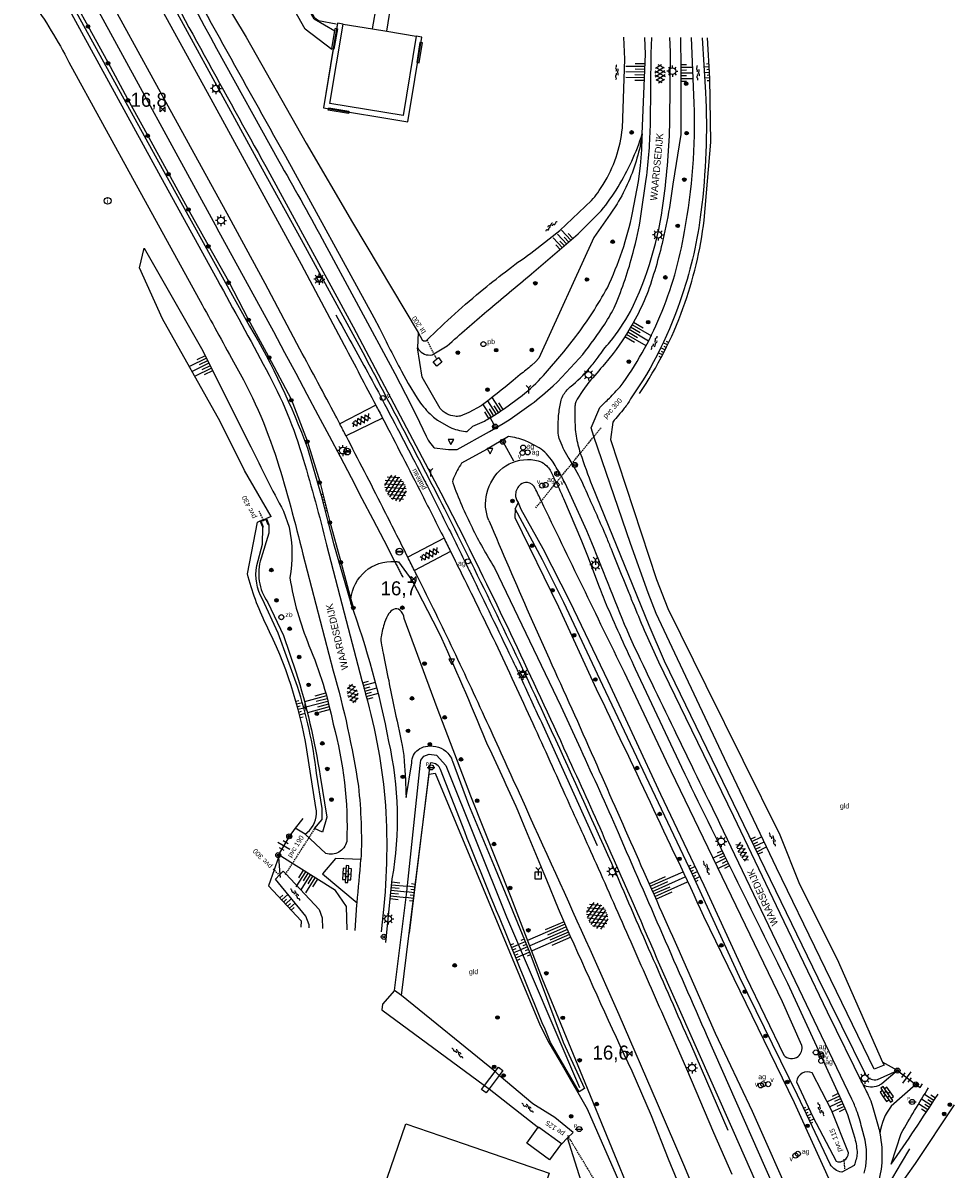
# Model space of a CAD drawing. Header units: metres. Extents: x 121538 to 126242, y 445257 to 454505.
# Tile 22 of 83: x 123824 to 123990, y 450200 to 450404. Entities that reach past the tile are written whole.
import ezdxf
from ezdxf.enums import TextEntityAlignment as Align

# ---------------------------------------------------------------- set-up
doc = ezdxf.new("R2010")
doc.units = ezdxf.units.M
for name, pattern in [('GREPPEL', [100, 100, 0]), ('SCHRIKH', [100, 100, 0]), ('STIPPELFIJN', [0.375, 0.25, -0.125])]:
    doc.linetypes.add(name, pattern=pattern)
for name, color, linetype in [('B01_F', 8, 'Continuous'), ('B01_T', 8, 'Continuous'), ('BOUWT04', 8, 'Continuous'), ('SYMBD01', 8, 'Continuous'), ('SYMBD02', 8, 'Continuous'), ('SYMBD04', 8, 'Continuous'), ('SYMBD05', 8, 'Continuous'), ('TEK-D05', 8, 'Continuous'), ('TEK-D06', 8, 'Continuous'), ('TEK-D20', 7, 'Continuous'), ('TER-D03S', 8, 'Continuous'), ('TER-T02', 8, 'RASTER'), ('TER-T03', 8, 'Continuous'), ('TER-T04', 8, 'HAAG'), ('TER-T06', 8, 'RAHA'), ('TER-T07', 8, 'GREPPEL'), ('TER-T09', 8, 'Continuous'), ('TER-T34', 8, 'HAAG'), ('TOPOT04', 8, 'Continuous'), ('TOPOT06', 8, 'WALB'), ('TOPOT09', 8, 'Continuous'), ('TOPOT11', 8, 'STIPPELFIJN'), ('TOPOT12', 8, 'STIPPELFIJN'), ('TOPOT18', 8, 'STIPPELFIJN'), ('TOPOT21', 8, 'Continuous'), ('TOPOT22', 8, 'Continuous'), ('TOPOT24', 8, 'Continuous'), ('TOPOT26', 8, 'Continuous'), ('TOPOT28', 8, 'Continuous'), ('TOPOT30', 8, 'Continuous'), ('TOPOT31', 8, 'Continuous'), ('TOPOT50', 8, 'Continuous'), ('TOPOT54', 8, 'SCHRIKH'), ('WAT-T00', 8, 'Continuous'), ('WEG-T01', 8, 'Continuous')]:
    doc.layers.add(name, color=color, linetype=linetype)
doc.styles.add('ISO', font='provutr.shx')
doc.styles.add('rtw_iso', font='iso-rtw.shx')
doc.linetypes.add('HAAG', pattern='A,0.25,-0.25,[151,BLOK.SHX,S=0.25,R=0,X=0,Y=0],-0.25,0.25', length=1)
doc.linetypes.add('RAHA', pattern='A,0.25,-0.25,[150,BLOK.SHX,S=0.25,R=0,X=0,Y=0],-0.25,0.5,-0.25,[151,BLOK.SHX,S=0.25,R=0,X=0,Y=0],-0.25,0.25', length=2)
doc.linetypes.add('RASTER', pattern='A,0.25,-0.25,[150,BLOK.SHX,S=0.25,R=0,X=0,Y=0],-0.25,0.25', length=1)
doc.linetypes.add('WALB', pattern='A,0.5,[155,BLOK.SHX,S=0.25,R=0,X=0,Y=0],0.5', length=1)

# ---------------------------------------------------------------- blocks, each defined once
blk = doc.blocks.new('talud')
for p, q in [((0, 0.75), (0.5, 0.75)), ((0, 0.5), (1, 0.5)), ((0, 0.25), (0.5, 0.25)), ((0, 0), (1, 0)), ((0, -0.25), (0.5, -0.25)), ((0, -0.5), (1, -0.5)), ((0, -0.75), (0.5, -0.75))]:
    blk.add_line(p, q)
blk = doc.blocks.new('water-m')
at = {"linetype": 'Continuous'}
for centre, start, end in [((-0.01, 0.75), 129.7446, 230.2554), ((-0.32, 1.12), 309.7446, 50.2554), ((-0.32, 0.37), 309.7446, 50.2554), ((0.32, 0.01), 129.7446, 230.2554), ((0, 0.38), 309.7446, 50.2554), ((-0.01, -0.74), 129.7446, 230.2554), ((-0.32, -0.37), 309.7446, 50.2554), ((-0.32, -1.12), 309.7446, 50.2554), ((0, -0.37), 309.7446, 50.2554)]:
    blk.add_arc(centre, 0.244, start, end, dxfattribs=at)
blk = doc.blocks.new('DRHEK')
at = {"linetype": 'Continuous'}
for p, q in [((1.25, 0), (-1.25, 0)), ((-0.5, 0.7), (0.5, 0.7)), ((-0.5, -0.7), (0.5, -0.7))]:
    blk.add_line(p, q, dxfattribs=at)
blk = doc.blocks.new('asfalt-l')
for p, q in [((-0.93, 0.18), (0.7, 1.13)), ((-0.89, -0.52), (0.89, 0.52)), ((-0.89, 0.52), (0.89, -0.52)), ((-0.76, 1.01), (0.3, 1.62)), ((-0.7, 1.13), (0.93, 0.18)), ((-0.3, 1.62), (0.76, 1.01)), ((-0.93, -0.18), (0.7, -1.13)), ((-0.76, -1.01), (0.3, -1.62)), ((-0.7, -1.13), (0.93, -0.18)), ((-0.3, -1.62), (0.76, -1.01))]:
    blk.add_line(p, q)
blk = doc.blocks.new('asfalt-xl')
at = {"linetype": 'Continuous'}
for p, q in [((0.41, 2.41), (-1.51, 1.29)), ((0.41, 2.41), (-1.51, 1.29)), ((1.52, 1.29), (-0.43, 2.4)), ((1.52, 1.29), (-0.43, 2.4)), ((1.4, 1.54), (-1.75, -0.3)), ((1.4, 1.54), (-1.75, -0.3)), ((1.41, -1.53), (-1.75, 0.28)), ((1.41, -1.53), (-1.75, 0.28)), ((1.01, 2.03), (-1.74, 0.43)), ((1.01, 2.03), (-1.74, 0.43)), ((1.65, -0.94), (-1.64, 0.94)), ((1.65, -0.94), (-1.64, 0.94)), ((1.64, 0.96), (-1.63, -0.95)), ((1.64, 0.96), (-1.63, -0.95)), ((1.77, -0.29), (-1.4, 1.52)), ((1.77, -0.29), (-1.4, 1.52)), ((1.76, 0.3), (-1.39, -1.53)), ((1.76, 0.3), (-1.39, -1.53)), ((1.75, 0.44), (-1.02, 2.02)), ((1.75, 0.44), (-1.02, 2.02)), ((1.02, -2.03), (-1.74, -0.45)), ((1.02, -2.03), (-1.74, -0.45)), ((0.41, -2.41), (-1.49, -1.33)), ((0.41, -2.41), (-1.49, -1.33)), ((1.75, -0.43), (-1, -2.03)), ((1.75, -0.43), (-1, -2.03)), ((1.53, -1.28), (-0.41, -2.41)), ((1.53, -1.28), (-0.41, -2.41))]:
    blk.add_line(p, q, dxfattribs=at)
blk = doc.blocks.new('asfalt-m')
for p, q in [((-0.63, 0.38), (0.64, 1.04)), ((-0.63, 0.4), (0.66, -0.42)), ((-0.57, -0.3), (0.73, 0.38)), ((-0.53, 1.07), (0.74, 0.27)), ((-0.52, 1.14), (0.54, 1.69)), ((-0.43, 1.75), (0.63, 1.08)), ((-0.56, -0.38), (0.58, -1.1)), ((-0.49, -0.96), (0.67, -0.36)), ((-0.46, -1.19), (0.39, -1.73)), ((-0.34, -1.59), (0.57, -1.11))]:
    blk.add_line(p, q)
blk = doc.blocks.new('Prov-grensst')
blk.add_line((-0.67, 0), (0.67, 0))
blk.add_circle((0, 0), 0.45)
at = {"style": 'ISO'}
blk.add_text('P', height=0.6, dxfattribs=at).set_placement((-0.61, 0.58), align=Align.MIDDLE)
blk = doc.blocks.new('paal')
for radius in [0.45, 0.2]:
    blk.add_circle((0, 0), radius)
blk = doc.blocks.new('lichtmast')
for p, q in [((-0.6, 0), (-1, 0)), ((-0.71, 0.71), (-0.42, 0.42)), ((0, 0.6), (0, 1)), ((0.42, 0.42), (0.71, 0.71)), ((0.6, 0), (1, 0)), ((-0.42, -0.42), (-0.71, -0.71)), ((0, -0.6), (0, -1)), ((0.42, -0.42), (0.71, -0.71))]:
    blk.add_line(p, q)
blk.add_circle((0, 0), 0.6)
blk = doc.blocks.new('peilbuis')
blk.add_circle((0, 0), 0.45)
at = {"style": 'ISO'}
blk.add_attdef('PEILBUIS', (0.7, 0), '', height=0.9, dxfattribs=at)
blk = doc.blocks.new('kilometerpaal')
for p, q in [((-0.44, 0.44), (0.44, -0.44)), ((-0.44, -0.44), (-0.44, 0.44)), ((0.44, 0.44), (-0.44, -0.44)), ((0.44, -0.44), (0.44, 0.44))]:
    blk.add_line(p, q)
at = {"style": 'rtw_iso'}
blk.add_attdef('KILOMETERPAAL', (0.59, 0.87), '', height=2.5, dxfattribs=at)
blk = doc.blocks.new('BOOM')
for radius in [0.315, 0.225, 0.135]:
    blk.add_circle((0, 0), radius)
blk = doc.blocks.new('afsl-gas')
blk.add_circle((0, 0), 0.45)
at = {"style": 'ISO'}
blk.add_attdef('AFSL-GAS', (0.7, 0), '', height=0.9, dxfattribs=at)
blk = doc.blocks.new('verkeersbord')
for p, q in [((0.5, 0.32), (-0.5, 0.32)), ((-0.5, 0.32), (0, -0.6)), ((0, -0.6), (0.5, 0.32))]:
    blk.add_line(p, q)
blk = doc.blocks.new('verklikker')
blk.add_circle((0, 0), 0.45)
at = {"style": 'ISO'}
blk.add_attdef('VERKLIKKER', (0.7, 0), '', height=0.9, dxfattribs=at)
blk = doc.blocks.new('zinkerbord')
blk.add_circle((0, 0), 0.45)
at = {"style": 'ISO'}
blk.add_attdef('ZINKERBORD', (0.7, 0), '', height=0.9, dxfattribs=at)
blk = doc.blocks.new('wegwijzer')
for q in [(-0.42, 1.42), (0.42, 1.42), (0, 0)]:
    blk.add_line((0, 1), q)
blk = doc.blocks.new('inspectieput')
blk.add_circle((0, 0), 0.6)
at = {"style": 'ISO'}
blk.add_text('i', height=0.8, dxfattribs=at).set_placement((0, 0), align=Align.MIDDLE)
blk = doc.blocks.new('balise')
blk.add_hatch(color=256).paths.add_polyline_path([(0.6, 0, 0.086579), (0.56, 0.2), (-0.56, 0.2, 0.086579), (-0.6, 0, 0.085386), (-0.57, -0.2), (0.57, -0.2, 0.085386)])
blk.add_circle((0, 0), 0.6)
blk = doc.blocks.new('wegwijzer-mp')
for q in [(-0.42, 1.42), (0.42, 1.42), (0, 0)]:
    blk.add_line((0, 1), q)
blk.add_lwpolyline([(-0.6, -0.6), (0.6, -0.6), (0.6, 0.6), (-0.6, 0.6)], close=True)
blk = doc.blocks.new('klinkers-l')
at = {"linetype": 'Continuous'}
for p, q in [((-0.25, 1), (-0.75, 1)), ((-0.75, 1), (-0.75, 0)), ((-0.25, 0), (-0.75, 0)), ((-0.75, 0), (-0.75, -1)), ((0.25, 1.5), (-0.25, 1.5)), ((-0.25, 1.5), (-0.25, 0.5)), ((0.25, 0.5), (-0.25, 0.5)), ((-0.25, 0.5), (-0.25, -0.5)), ((0.25, 0.5), (0.25, 1.5)), ((0.75, 1), (0.25, 1)), ((0.25, -0.5), (0.25, 0.5)), ((0.75, 0), (0.75, 1)), ((-0.75, -1), (-0.25, -1)), ((-0.25, -0.5), (-0.25, 0)), ((0.25, -0.5), (-0.25, -0.5)), ((-0.25, -0.5), (-0.25, -1.5)), ((-0.25, -1.5), (0.25, -1.5)), ((0.75, 0), (0.25, 0)), ((0.25, 0), (0.25, -0.5)), ((0.25, -1.5), (0.25, -0.5)), ((0.25, -1), (0.75, -1)), ((0.75, -1), (0.75, 0))]:
    blk.add_line(p, q, dxfattribs=at)
blk = doc.blocks.new('water-s')
at = {"linetype": 'Continuous'}
for centre, start, end in [((0.24, 0), 129.7446, 230.2554), ((-0.07, 0.38), 309.7446, 50.2554), ((-0.07, -0.38), 309.7446, 50.2554)]:
    blk.add_arc(centre, 0.244, start, end, dxfattribs=at)

msp = doc.modelspace()

# ---------------------------------------------------------------- linework, layer by layer
at = {"layer": 'B01_F'}
msp.add_lwpolyline([(123888.94, 450196.22), (123888.31, 450196.43), (123892.3, 450208.05), (123902.68, 450204.48), (123917.87, 450199.27), (123913.88, 450187.65), (123898.69, 450192.87), (123888.94, 450196.22)], dxfattribs=at)
at = {"layer": 'B01_T'}
for points in [[(123888.91, 450402.77), (123889.81, 450408.4)], [(123886.38, 450403.18), (123887.11, 450407.56)], [(123881.13, 450404.05), (123880.11, 450404.22), (123877.59, 450389.09), (123892.64, 450386.62), (123895.17, 450401.73), (123894.13, 450401.91)], [(123881.13, 450404.05), (123880.11, 450404.22), (123879.3, 450399.35), (123877.59, 450389.09), (123892.64, 450386.62), (123895.17, 450401.73), (123894.13, 450401.91)], [(123894.13, 450401.91), (123891.85, 450387.72), (123878.72, 450389.91), (123881.13, 450404.05)], [(123881.13, 450404.05), (123886.38, 450403.18)], [(123880.1, 450403.19), (123879.49, 450399.58), (123879.08, 450399.65), (123879.69, 450403.25)], [(123880.1, 450403.19), (123879.69, 450403.25)], [(123886.38, 450403.18), (123888.91, 450402.77)], [(123888.91, 450402.77), (123894.13, 450401.91)], [(123894.82, 450400.77), (123894.24, 450397.18), (123894.66, 450397.12), (123894.86, 450398.27)], [(123894.86, 450398.27), (123895.25, 450400.7), (123894.82, 450400.77)], [(123882.05, 450388.11), (123878.48, 450388.7), (123878.56, 450389.12), (123882.13, 450388.54), (123882.05, 450388.11)], [(123913.86, 450204.6), (123915.96, 450207.5), (123920.04, 450204.53), (123917.94, 450201.64), (123913.86, 450204.6)]]:
    msp.add_lwpolyline(points, dxfattribs=at)
at = {"layer": 'BOUWT04', "flags": 128}
msp.add_lwpolyline([(123897.77, 450344.3), (123898.15, 450344.6), (123898.74, 450343.8), (123897.8, 450343.05), (123897.2, 450343.85)], close=True, dxfattribs=at)
at = {"layer": 'BOUWT04'}
for points in [[(123866.32, 450315.48), (123867.43, 450315.92)], [(123867.43, 450315.92), (123867.88, 450314.82)], [(123866.78, 450314.37), (123866.32, 450315.48)], [(123867.88, 450314.82), (123867.76, 450314.77), (123867.37, 450315.71), (123866.9, 450315.55), (123866.48, 450315.41), (123866.89, 450314.4), (123866.78, 450314.37)], [(123870.42, 450253.09), (123869.85, 450252.47)], [(123869.85, 450252.47), (123869.08, 450251.64)], [(123908.22, 450217.36), (123908.82, 450218.16), (123909.62, 450217.56), (123908.96, 450216.68)], [(123906.34, 450214.87), (123908.22, 450217.36)], [(123908.96, 450216.68), (123907.14, 450214.27)], [(123907.14, 450214.27), (123906.6, 450213.55), (123905.8, 450214.15), (123906.34, 450214.87)]]:
    msp.add_lwpolyline(points, dxfattribs=at)
at = {"layer": 'TER-T02', "flags": 128}
for points in [[(123907.23, 450334.02), (123907.32, 450333.87)], [(123907.32, 450333.87), (123907.96, 450332.78)], [(123909.64, 450329.54), (123911.52, 450326.23)], [(123892.89, 450242.05), (123896.47, 450270.37), (123897.54, 450270.52), (123916.28, 450225.58), (123917.87, 450222.43), (123920.19, 450218.5), (123924.62, 450210.74), (123931.04, 450196.06), (123937.38, 450181.15), (123938.24, 450179.24)], [(123873.91, 450262.44), (123872.55, 450260.71)], [(123872.55, 450260.71), (123871.51, 450259.28)], [(123869.55, 450255.93), (123869.58, 450255.59)], [(123869.58, 450255.59), (123869.85, 450252.47)], [(123869.85, 450252.47), (123869.89, 450251.92)], [(123891.55, 450230.9), (123892.89, 450242.05)], [(123979.97, 450217.53), (123977.31, 450219.03)], [(123983.26, 450215.06), (123983.98, 450214.5), (123984.45, 450215.16)], [(123924.23, 450195.76), (123921.15, 450205.52)]]:
    msp.add_lwpolyline(points, dxfattribs=at)
at = {"layer": 'TER-T03'}
for points in [[(123871.51, 450259.28), (123869.55, 450255.93)], [(123979.97, 450217.53), (123983.26, 450215.06)]]:
    msp.add_lwpolyline(points, dxfattribs=at)
at = {"layer": 'TER-T04', "flags": 128}
msp.add_lwpolyline([(123879.85, 450404.05), (123876.75, 450404.64), (123876.06, 450405.07), (123860.9, 450432.16), (123843.23, 450463.55), (123850.37, 450467.52), (123838.46, 450506.03)], dxfattribs=at)
at = {"layer": 'TER-T06', "flags": 128}
for points in [[(123776.06, 450519.17), (123774.42, 450515.2), (123781.64, 450501.96), (123785.2, 450495.42), (123788.73, 450488.77), (123792.25, 450482.46), (123795.89, 450475.89), (123799.6, 450469.32), (123803.23, 450462.66), (123806.88, 450456.09), (123810.29, 450449.74), (123813.98, 450443), (123817.53, 450436.68), (123821.12, 450429.91), (123824.63, 450423.46), (123828.16, 450417.18), (123831.92, 450410.42), (123835.57, 450403.73), (123839.14, 450397.26), (123842.69, 450390.69), (123846.16, 450384.35), (123849.94, 450377.5), (123853.39, 450371.23), (123857.06, 450364.64), (123860.67, 450358.23), (123864.2, 450351.47), (123867.76, 450344.92), (123871.83, 450337.2), (123874.68, 450329.74), (123876.94, 450322.47), (123878.73, 450315.35), (123880.71, 450308.23), (123882.52, 450301.52)], [(123882.52, 450301.52), (123882.85, 450300.3)]]:
    msp.add_lwpolyline(points, dxfattribs=at)
at = {"layer": 'TER-T07'}
for points in [[(123776.06, 450519.17, 0.010731), (123792.99, 450487.23, -0.000964), (123836.82, 450407.51), (123858.68, 450367.63, -0.006704), (123890.36, 450308.26)], [(123890.36, 450308.26, -0.000319), (123891.83, 450305.42)]]:
    msp.add_lwpolyline(points, format="xyb", dxfattribs=at)
at = {"layer": 'TER-T09'}
for points in [[(123879.65, 450402.75), (123875.94, 450404.89), (123857.04, 450438.41), (123842.61, 450464.3), (123850.07, 450467.69), (123838.31, 450505.66), (123825.42, 450501.35), (123822.06, 450503.5), (123816.41, 450513.25), (123811.61, 450522), (123810.64, 450523.95, -0.021114), (123808.88, 450527.94), (123807.94, 450529.93, 0.023075), (123805.79, 450533.76, -0.006846), (123798.78, 450547.34, -0.011841), (123787.53, 450571.29, -0.007905), (123784.09, 450579.36), (123782.78, 450582.7), (123777.85, 450595.76, -0.014063), (123772.22, 450612.81, -0.009637), (123767.37, 450631.17, -0.006342), (123760.13, 450662.58)], [(123941.29, 450401.63, -0.001556), (123941.33, 450384.37), (123939.91, 450375.5), (123939.44, 450372.16, -0.018164), (123938.14, 450365.55, -0.027249), (123935.3, 450355.86, -0.025175), (123933.2, 450351.47, -0.037773), (123929.26, 450345.34), (123927.75, 450343.43, 0.010524), (123924.95, 450340.2), (123923.84, 450338.72), (123922.82, 450337.18), (123922.6, 450336.71, 0.057124), (123922.46, 450335.96, 0.021833), (123922.41, 450333.95), (123922.51, 450331.77), (123922.65, 450330.62, 0.03632), (123923.41, 450327.57, 0.017195), (123925.54, 450321.73), (123935.65, 450296.9), (123938.38, 450290.54), (123965.76, 450234.08), (123974.2, 450216.98, 0.312065), (123976.11, 450215.9), (123976.43, 450215.95), (123979.97, 450217.53)], [(123933.95, 450338.2, 0.063914), (123941.71, 450353.37, 0.057165), (123945.49, 450369.12), (123946.68, 450383.01), (123946.5, 450394.36), (123946.07, 450401.61)], [(123894.38, 450346.33, 0.293869), (123896.61, 450345.06), (123897.01, 450345.12), (123897.28, 450345.27), (123899.66, 450346.69, -0.005642), (123906.77, 450352.89, -0.006187), (123914.72, 450359.51), (123923, 450366.65), (123927.14, 450370.76, 0.030486), (123930.13, 450375.02, 0.061028), (123934.45, 450384.46)], [(123907.1, 450315.57, -0.15862), (123906.73, 450320.39, -0.161332), (123909.58, 450324.94, -0.185086), (123914.65, 450326.41), (123915.58, 450326.28, -0.090394), (123916.82, 450325.78, -0.136054), (123918.15, 450324.3, -0.006226), (123919.13, 450322.32, -0.008724), (123920.41, 450319.5), (123923.62, 450311.97), (123924.69, 450309.3), (123926.75, 450303.76, 0.012403), (123928.22, 450300.14, 0.005596), (123933.22, 450289.13), (123941.44, 450271.59, 0.001802), (123960.33, 450233.11), (123969.6, 450212.95), (123970.6, 450210.83), (123971.04, 450209.7), (123972.09, 450206.46), (123972.37, 450205.47, -0.043594), (123972.77, 450202.77, -0.074875), (123972.23, 450200.64), (123970.03, 450199.41, -0.211979), (123967.96, 450200.85), (123962.14, 450213.13), (123951.82, 450234.25), (123943.42, 450252.46), (123927.4, 450286.17), (123920.5, 450300.95), (123916.65, 450308.57), (123911.82, 450317.67)], [(123870.49, 450317.25), (123871.48, 450314.37, -0.097209), (123871.62, 450305.33, 0.056891), (123875.03, 450293.29, -0.053038), (123879.33, 450279.26, -0.077038), (123881.76, 450258.35, -0.445599), (123878.02, 450256.24), (123874.33, 450259.66)], [(123874.33, 450259.66), (123875.15, 450260.34, 0.240354), (123876.28, 450264.4), (123874.65, 450274.7, 0.075098), (123867.37, 450297.05, -0.050515), (123864.04, 450306.09), (123865.85, 450315.28), (123866.32, 450315.48)], [(123892.34, 450266.23), (123893.35, 450272.38, -0.102723), (123893.69, 450273.75, -0.117564), (123894.47, 450274.71, -0.116418), (123895.78, 450275.29, -0.088728), (123897.65, 450275.31, -0.14051), (123899.42, 450274.47, -0.127209), (123900.63, 450272.68), (123903.49, 450264.96), (123908.21, 450253.55), (123914.41, 450238.52), (123920.34, 450222.59), (123924.17, 450214.32), (123923.22, 450213.77), (123918.08, 450222.55, -0.001648), (123902.79, 450260.09), (123898.5, 450271.2, 0.311894), (123896.81, 450272.35, 0.324034), (123896.55, 450272.05), (123892.89, 450242.05)], [(123978.86, 450200.84, 0.006745), (123987.2, 450213.32)]]:
    msp.add_lwpolyline(points, format="xyb", dxfattribs=at)
at = {"layer": 'TER-T09', "flags": 128}
msp.add_lwpolyline([(123773.06, 450564.3, 0.013503), (123775.33, 450558.99, 0.006169), (123779.56, 450550.11, 0.009509), (123784.62, 450539.07), (123785.75, 450536.89, -0.002907), (123795.21, 450519), (123799.96, 450509.75), (123813.4, 450484.82, 0.000938), (123835.22, 450445.15), (123848.63, 450420.43, 0.001904), (123870.82, 450380.49), (123886.59, 450351.72), (123887.59, 450349.85, 0.005933), (123891.52, 450342.17), (123892.74, 450339.98), (123894.31, 450337.38), (123894.91, 450336.5, 0.050961), (123897.24, 450333.99), (123897.95, 450333.46), (123899.88, 450332.32), (123900.51, 450332.01, 0.060835), (123903.26, 450331.42)], format="xyb", dxfattribs=at)
at = {"layer": 'TER-T09'}
for points in [[(123934.45, 450384.46), (123935.04, 450398.65), (123934.89, 450401.67)], [(123894.51, 450349.09), (123894.38, 450346.33)], [(123868.28, 450316.26), (123867.43, 450315.92)], [(123869.58, 450255.59), (123868.81, 450253.31), (123867.84, 450250.47), (123873.63, 450244.21), (123873.6, 450243.07)], [(123881.83, 450242.59), (123881.73, 450246.75), (123879.77, 450249.6), (123869.7, 450255.93), (123869.58, 450255.59)]]:
    msp.add_lwpolyline(points, dxfattribs=at)
at = {"layer": 'TER-T34', "flags": 128}
msp.add_lwpolyline([(123833.2, 450439.34), (123845.58, 450416.92), (123866.68, 450378.27), (123873.62, 450365.65), (123884.62, 450345.48, -0.003556), (123899.18, 450317.64, -0.007907), (123917.52, 450279.7, -0.002499), (123928.96, 450254.47, 0.001601), (123943.04, 450222.28), (123949.71, 450206.93)], format="xyb", dxfattribs=at)
at = {"layer": 'TOPOT04'}
for points in [[(123886.94, 450336.13), (123880.53, 450332.78)], [(123888.15, 450333.82), (123881.64, 450330.64)], [(123899.11, 450312.4), (123892.65, 450309.04)], [(123900.27, 450310.06), (123893.83, 450306.68)]]:
    msp.add_lwpolyline(points, dxfattribs=at)
at = {"layer": 'TOPOT06', "flags": 128}
for points in [[(123879.13, 450399.48), (123874.36, 450403.15), (123858.21, 450431.87), (123839.05, 450466), (123847.66, 450468.78), (123837.26, 450502.71), (123833.31, 450501.39)], [(123888.12, 450229.34), (123888.04, 450228.34), (123906.34, 450214.87)], [(123907.14, 450214.27), (123916.04, 450207.3)], [(123990.06, 450211.43), (123983.11, 450200.95), (123979.93, 450196.47)], [(123922.12, 450206.52), (123921.15, 450205.52)], [(123921.15, 450205.52), (123920.07, 450204.4)]]:
    msp.add_lwpolyline(points, dxfattribs=at)
at = {"layer": 'TOPOT09'}
msp.add_lwpolyline([(123879.79, 450352.22, -0.002832), (123885.51, 450341.93, -0.005231), (123888.52, 450336.31, -0.000088), (123895.68, 450322.6, -0.002914), (123895.89, 450322.18, -0.001889), (123899.75, 450314.51, -0.001854), (123903.62, 450306.66, -0.001314), (123903.93, 450306.02, -0.000056), (123911.14, 450291.04, -0.003352), (123912.86, 450287.4, -0.001473), (123916.7, 450279.09), (123926.39, 450257.66)], format="xyb", dxfattribs=at)
at = {"layer": 'TOPOT11'}
msp.add_line((123870.82, 450252.49), (123876.26, 450260.93), dxfattribs=at)
at = {"layer": 'TOPOT12', "flags": 128}
msp.add_lwpolyline([(123868.62, 450253.51), (123868.81, 450253.31), (123869.72, 450252.34), (123869.83, 450252.22)], dxfattribs=at)
at = {"layer": 'TOPOT18'}
msp.add_line((123866.1, 450317.28), (123866.9, 450315.55), dxfattribs=at)
at = {"layer": 'TOPOT18', "flags": 128}
for points in [[(123896.05, 450347.73), (123897.28, 450345.27), (123897.77, 450344.3), (123897.77, 450344.28)], [(123915.45, 450317.81), (123916.46, 450319.04), (123919.13, 450322.32), (123920.04, 450323.44), (123921.93, 450325.75), (123923.41, 450327.57), (123925.83, 450330.55), (123927.1, 450332.1)], [(123970.37, 450201.77), (123970.4, 450201.49), (123970.53, 450200.04)]]:
    msp.add_lwpolyline(points, dxfattribs=at)
at = {"layer": 'TOPOT18'}
msp.add_lwpolyline([(123956.38, 450161.16, -0.008122), (123948.63, 450165.82, -0.108561), (123939.27, 450175.85), (123921.17, 450205.97)], format="xyb", dxfattribs=at)
at = {"layer": 'TOPOT50'}
for points in [[(123720.8, 450685.84), (123721.32, 450681.73), (123724.5, 450662.82), (123727.6, 450644.76, 0.021111), (123737.76, 450599.43, 0.028235), (123754.11, 450555.15, 0.001784), (123755.31, 450552.41, 0.017292), (123776.66, 450509.92, 0.018524), (123789.75, 450486.22), (123802.06, 450464.61), (123815.93, 450438.66), (123833.82, 450405.61), (123847.58, 450380.57), (123864.45, 450350.22, -0.043591), (123874.77, 450328.47), (123877.22, 450320.01), (123879.39, 450311.48), (123882.5, 450300.84)], [(123934.45, 450384.46, -0.067204), (123932.01, 450375.95, -0.033564), (123929.96, 450372.01), (123928.74, 450370.15), (123925.8, 450366.03), (123916.02, 450344.48), (123915.39, 450343.83), (123914.72, 450343.22, -0.02234), (123912.68, 450341.57), (123911.43, 450340.49, -0.015908), (123905.72, 450336.01), (123903.51, 450334.79), (123902.01, 450334.16, -0.060313), (123901.04, 450334.14, -0.18872), (123898.43, 450335.5), (123895.23, 450341.1), (123894.38, 450346.33)], [(123907.32, 450333.87, 0.019038), (123909.89, 450335.54), (123913.04, 450337.85, 0.038812), (123916.83, 450341.42), (123920.47, 450345.61), (123922.6, 450348.34, 0.033562), (123928.24, 450357.04, 0.057951), (123932.73, 450370.39), (123933.76, 450375.96), (123934.14, 450378.78, 0.025363), (123934.45, 450384.46)], [(123868.28, 450316.26), (123863.54, 450324.5), (123859.2, 450333.22), (123848.91, 450351.48), (123844.81, 450360.6), (123845.64, 450364.1), (123855.85, 450346.25), (123864.67, 450328.71, 0.013076), (123870.49, 450317.25)], [(123903.26, 450331.42), (123904.27, 450332.37), (123906.34, 450333.28, 0.003539), (123907.32, 450333.87)], [(123911.82, 450317.67), (123911.71, 450316.13), (123919.51, 450300.16), (123926.25, 450285.57, -0.002523), (123945.4, 450245.07), (123961.53, 450211.85), (123969.16, 450195.09, -0.195898), (123969.41, 450191.25, -0.053031), (123968.96, 450190.27), (123965.97, 450185.57)], [(123882.52, 450301.52, -0.41086), (123890.36, 450308.26)], [(123890.36, 450308.26, -0.020787), (123890.97, 450308.19), (123893.39, 450304.94), (123898.09, 450295.82, -0.01004), (123906.52, 450276.33, -0.006344), (123912.25, 450263.85), (123913.36, 450261.24), (123916.92, 450252.65), (123917.38, 450251.52), (123919.49, 450246.43), (123921.56, 450241.61, 0.003767), (123932.57, 450217.46), (123936.07, 450209.55), (123939.05, 450201.83), (123950.32, 450174.6, 0.503116), (123952.07, 450174.8)], [(123882.5, 450300.84, -0.023247), (123882.52, 450301.52)], [(123888.71, 450240.34), (123889.88, 450251.72, 0.100252), (123889.28, 450276.18, 0.039035), (123882.5, 450300.84)], [(123939.55, 450178.71), (123932.98, 450194.22), (123924.27, 450215.32), (123916.69, 450233.8), (123911.11, 450248.35), (123903.86, 450266.46), (123897.88, 450282.21), (123892, 450298.09, 0.195812), (123891.22, 450299.61, 0.315082), (123890.11, 450299.72, 0.114851), (123889.28, 450298.97, 0.073829), (123888.51, 450297.41, 0.03403), (123887.88, 450294.86, 0.089275), (123887.88, 450293.85, 0.003262), (123888.25, 450291.93, 0.001273), (123889.24, 450287.03, 0.00125), (123890.18, 450282.44, -0.000819), (123891.63, 450275.44, -0.031264), (123892.02, 450272.63, -0.013845), (123892.34, 450266.23)], [(123978.86, 450200.84), (123980.63, 450206.33, -0.009462), (123985.5, 450214.46, -0.009462)]]:
    msp.add_lwpolyline(points, format="xyb", dxfattribs=at)
for points in [[(123912.32, 450318.8), (123911.82, 450317.67)], [(123890.3, 450231.82), (123892.46, 450249.38), (123894.86, 450271.91), (123894.99, 450272.87), (123895.5, 450273.56), (123896.44, 450273.92), (123897.78, 450273.75), (123899.41, 450271.88), (123910.22, 450244.96), (123923.28, 450214.52)], [(123874.33, 450259.66), (123872.55, 450260.71)]]:
    msp.add_lwpolyline(points, dxfattribs=at)
at = {"layer": 'TOPOT50', "flags": 128}
msp.add_lwpolyline([(123907.1, 450315.57, 0.0039), (123914.36, 450298.75), (123917.83, 450290.95, -0.003033), (123925.87, 450273.08, 0.002297), (123940.79, 450239.37), (123947.43, 450224.22), (123954.06, 450210.29), (123961.6, 450193.31), (123961.74, 450191.46)], format="xyb", dxfattribs=at)
at = {"layer": 'TOPOT54', "flags": 128}
for points in [[(123980.68, 450201.12), (123982.14, 450203.58)], [(123978.35, 450197.18), (123980.68, 450201.12)]]:
    msp.add_lwpolyline(points, dxfattribs=at)
at = {"layer": 'WAT-T00'}
for points in [[(123837.7, 450446.43), (123851.81, 450421.68), (123863.85, 450401.73), (123874.54, 450382.82), (123882.78, 450368.67), (123894.51, 450349.09)], [(123870.42, 450253.09), (123870.9, 450252.58), (123876.84, 450246.24), (123877.37, 450244.74), (123877.46, 450242.84)], [(123875.06, 450242.98), (123875.07, 450243.48), (123874.47, 450245.05), (123869.08, 450251.64)], [(123890.3, 450231.82), (123888.12, 450229.34)], [(123891.55, 450230.9), (123890.3, 450231.82)], [(123908.22, 450217.36), (123891.55, 450230.9)], [(123908.96, 450216.68), (123908.22, 450217.36)], [(123922.12, 450206.52), (123918.87, 450209.16), (123914.95, 450211.62), (123908.96, 450216.68)], [(123906.34, 450214.87), (123907.14, 450214.27)]]:
    msp.add_lwpolyline(points, dxfattribs=at)
for points in [[(123894.51, 450349.09), (123895.23, 450347.74, 0.403715), (123896.05, 450347.73, -0.021651), (123906.2, 450356.85, -0.019544), (123915.15, 450363.62), (123919.74, 450367.25), (123925.42, 450372.59, 0.037465), (123927.51, 450375.47, 0.112816), (123930.92, 450385.5), (123931.34, 450397.77), (123931.18, 450401.69)], [(123977.31, 450219.03), (123977.57, 450218.51), (123975.82, 450217.76), (123966.19, 450237.65), (123958.38, 450253.66), (123949.62, 450272.14), (123940.27, 450291.91), (123936.96, 450299.02), (123935.49, 450302.68), (123932.34, 450311.47), (123925.83, 450330.55), (123925.32, 450332.06), (123926.9, 450335.71, -0.030909), (123928.63, 450337.37, -0.024815), (123930.51, 450339.4, 0.060681), (123937.61, 450351.95, 0.060839), (123941.96, 450367.06, 0.057169), (123943.72, 450389.97), (123943.21, 450401.62)], [(123945.14, 450401.61), (123945.73, 450391.86, -0.044728), (123944.92, 450370.54, -0.050548), (123941.59, 450355.8, -0.075989), (123932.35, 450337.23, -0.064694), (123931.22, 450335.56, -0.010539), (123929.22, 450333.12), (123928.79, 450330), (123937, 450305.08), (123939.04, 450299.91), (123945.81, 450286.18), (123959.01, 450259.54), (123962.5, 450250.73), (123969.22, 450237.39), (123977.31, 450219.03)], [(123915.37, 450321.3, 0.241472), (123913.99, 450322.33, 0.194299), (123912.77, 450321.98, 0.220498), (123911.86, 450320.24, 0.171097), (123912.32, 450318.8)], [(123912.32, 450318.8), (123912.82, 450317.61), (123916.7, 450310.6), (123921.53, 450301.16), (123928.34, 450287.02), (123937.68, 450266.8), (123945.46, 450250.55), (123952.95, 450234.3), (123959.67, 450220.27, 0.39265), (123962.24, 450220.06, 0.293293), (123962.9, 450222), (123959.48, 450229.8), (123938.77, 450272.62), (123931.29, 450288.47, -0.001988), (123916.46, 450319.04, -0.000146), (123915.37, 450321.3)], [(123867.88, 450314.82), (123867.86, 450313.3), (123866.48, 450308.83, 0.232134), (123867.69, 450300.97), (123870.46, 450295.1), (123872.68, 450288.62, -0.037457), (123877.01, 450270.02), (123878.19, 450262.72), (123877.42, 450260.03), (123875.99, 450260.7), (123877.37, 450262.29), (123877.39, 450264.27), (123876.37, 450270.56, 0.049426), (123872.97, 450285.96), (123869.53, 450295.46), (123866.75, 450301.52, -0.177226), (123865.72, 450307.52), (123866.72, 450311.36), (123866.78, 450314.37)]]:
    msp.add_lwpolyline(points, format="xyb", dxfattribs=at)
msp.add_lwpolyline([(123964.78, 450217.11, 0.523805), (123961.97, 450215.55), (123964.89, 450209.28), (123969.05, 450201.37, 0.17045), (123970.12, 450201.36, 0.047932), (123970.4, 450201.49, 0.269798), (123971.21, 450202.89), (123968.21, 450210.45)], format="xyb", close=True, dxfattribs=at)
at = {"layer": 'WEG-T01'}
for points in [[(123725.05, 450725.01), (123725.12, 450724.6), (123728.71, 450705.28), (123732.59, 450684.69), (123735.93, 450667.59), (123738.89, 450653.14, 0.004686), (123741.1, 450642.92, 0.004503), (123743.79, 450631.54, 0.006721), (123747.23, 450618.2, 0.013444), (123753.19, 450597.9, 0.014623), (123760.7, 450576.76, 0.007501), (123767.09, 450561.42, 0.002959), (123769.73, 450555.42, 0.006682), (123779.38, 450535.03, 0.006697), (123788.12, 450517.68, 0.002067), (123799.95, 450495.55), (123807.35, 450482.08), (123827.94, 450444.54), (123845.88, 450411.91), (123857.52, 450390.71), (123873.62, 450361.23), (123881.29, 450346.81, -0.001785), (123886.94, 450336.13)], [(123823.11, 450464.5, -0.001062), (123858.56, 450399.66), (123869.64, 450379.62, -0.005414), (123877.38, 450365.77), (123890.31, 450341.79), (123892.26, 450338.09), (123894.13, 450334.35), (123895.93, 450330.58), (123896.3, 450329.88, 0.053941), (123897.26, 450328.61), (123897.44, 450328.51), (123899.37, 450328.26, 0.040115), (123901.48, 450328.24), (123907.22, 450331.4), (123909.67, 450332.83), (123910.93, 450333.65), (123914.65, 450336.29, 0.022673), (123918.59, 450339.58), (123919.32, 450340.29), (123923.19, 450344.41), (123923.85, 450345.15, 0.017302), (123927.78, 450350.58, 0.035189), (123929.63, 450353.87, 0.034094), (123932.83, 450363.31, 0.022724), (123934.23, 450369.81), (123935.18, 450376.42, 0.023701), (123935.93, 450386.43), (123936.03, 450398.79), (123936.17, 450401.66)], [(123819.11, 450430.63), (123834.47, 450402.59), (123848.56, 450376.88), (123858.67, 450358.49, -0.002991), (123867.4, 450342.45, -0.05551), (123873.99, 450326.5, -0.015591), (123878.14, 450311.24), (123881.33, 450299.14), (123884.44, 450287.06, -0.044939), (123888.46, 450267.35, -0.045898), (123888.37, 450246.84), (123887.88, 450242.25)], [(123845.48, 450418.37, 0.001839), (123867.32, 450378.65), (123882.93, 450350.07), (123898.53, 450320.5), (123901.69, 450314.38, -0.009784), (123921.02, 450273.79, -0.002493), (123927.69, 450258.97, -0.002995), (123937.08, 450237.47), (123950.63, 450206.9), (123954.67, 450197.74)], [(123825.5, 450408.24, -0.038369), (123832.23, 450397.23), (123844.22, 450375.39), (123855.62, 450354.67, -0.001423), (123861.58, 450343.82, -0.054951), (123869.36, 450326.26, -0.014256), (123873.94, 450309.59), (123879.34, 450288.79, -0.032037), (123883.84, 450268.2, -0.038151), (123884.3, 450255.18)], [(123880.53, 450332.78, 0.00026), (123879.8, 450334.19, 0.003378), (123873.41, 450346.1), (123867.21, 450357.83), (123860.78, 450369.61), (123849.95, 450389.43), (123839.24, 450408.96)], [(123973.83, 450214.99), (123967.49, 450227.93), (123959.02, 450245.5), (123950.76, 450262.8), (123942.23, 450280.39), (123937.39, 450290.31), (123934.85, 450295.96, -0.000867), (123932.8, 450300.93, -0.001896), (123931.87, 450303.21, -0.000361), (123928.96, 450310.44, 0.001272), (123928.13, 450312.5, 0.007253), (123927.67, 450313.6, 0.001028), (123924.24, 450321.31, 0.030304), (123921.93, 450325.75, 0.00798), (123921.23, 450326.88, -0.066249), (123919.66, 450330.2, -0.070102), (123919.45, 450331.42, -0.030148), (123919.55, 450334.29, -0.031287), (123919.92, 450336.71, -0.06783), (123920.31, 450337.77, -0.097307), (123921.61, 450339.37, 0.040866), (123925.09, 450342.78, 0.019457), (123926.62, 450344.7, -0.038411), (123928.69, 450347.37, 0.03883), (123932.35, 450352.79, 0.083414), (123938.26, 450372.56, 0.023959), (123939.4, 450386.82), (123939.52, 450399.08), (123939.39, 450401.64)], [(123886.94, 450336.13, -0.000385), (123888.15, 450333.82)], [(123881.64, 450330.64, 0.000396), (123880.53, 450332.78)], [(123888.15, 450333.82, -0.002275), (123895.21, 450320.12, -0.001702), (123899.11, 450312.4)], [(123892.65, 450309.04, 0.00158), (123888.18, 450317.91, 0.002349), (123881.64, 450330.64)], [(123974.05, 450199.22), (123974.31, 450200.44), (123974.41, 450201.94), (123974.42, 450203.44), (123974.35, 450204.28), (123974.2, 450205.11), (123973.61, 450207.35, 0.019528), (123972.68, 450210.44, 0.020491), (123971.84, 450212.44), (123948.31, 450261.58, -0.003531), (123932.16, 450294.99, -0.004091), (123925.49, 450311.6), (123924.6, 450313.72), (123921.63, 450320.28), (123920.69, 450322.22, 0.00714), (123920.04, 450323.44, 0.015287), (123918.54, 450325.97, 0.05232), (123917.38, 450327.44, 0.066561), (123916.05, 450328.52), (123914.29, 450329.48), (123913.52, 450329.82, 0.055311), (123910.59, 450330.53), (123906.67, 450328.21), (123902.22, 450325.76, 0.031979), (123900.81, 450323.14, 0.188109), (123900.65, 450322.3, 0.026256), (123904.1, 450314.32, 0.023944), (123908.1, 450307.16), (123919.94, 450282.49), (123923.44, 450274.87, -0.003055), (123930.13, 450259.99, 0.001072), (123946.04, 450223.6), (123959, 450194.29)], [(123899.11, 450312.4, -0.000514), (123900.27, 450310.06)], [(123900.27, 450310.06, -0.00075), (123901.96, 450306.64, -0.00234), (123908.26, 450293.77, -0.005278), (123914.93, 450279.38, -0.002115), (123921.04, 450265.91, -0.000428), (123926.21, 450254.46, -0.00187), (123932.41, 450240.47, -0.000926), (123938.22, 450227.22), (123942.33, 450217.86), (123947.18, 450206.51), (123950.45, 450199.05)], [(123893.83, 450306.68, 0.00042), (123892.65, 450309.04)], [(123943.9, 450195.89), (123942.05, 450200.33), (123937.16, 450211.66), (123930.32, 450227.48), (123925.15, 450239.09, 0.001036), (123912.9, 450266.2, 0.000357), (123907.14, 450278.86, 0.002264), (123900.8, 450292.48, 0.005035), (123894.38, 450305.56, 0.0002), (123893.83, 450306.68)], [(123883.6, 450247.41, 0.003769), (123884.3, 450255.18)], [(123979.97, 450217.53), (123977.17, 450215.17, -0.06243), (123976.49, 450214.8, -0.224533), (123973.83, 450214.99)], [(123973.83, 450214.99, -0.018088), (123975.03, 450212.49, -0.031158), (123975.59, 450210.97, -0.006592), (123976.52, 450207.64, -0.017396), (123976.82, 450206.36)], [(123983.26, 450215.06), (123978.84, 450211.21, 0.126906), (123976.82, 450206.36)], [(123976.82, 450206.36, -0.060313), (123977.16, 450201.09), (123977.03, 450199.99), (123976.26, 450196.28), (123975.89, 450195), (123975.39, 450193.77), (123974.5, 450192.03, 0.004634), (123966.95, 450179.43)]]:
    msp.add_lwpolyline(points, format="xyb", dxfattribs=at)
for points in [[(123884.3, 450255.18), (123879.75, 450255.3), (123877.45, 450252.62), (123883.6, 450247.41)], [(123883.27, 450242.51), (123883.57, 450247.08), (123883.6, 450247.41)]]:
    msp.add_lwpolyline(points, dxfattribs=at)

# ---------------------------------------------------------------- block references
at = {"layer": 'SYMBD01'}
for name, p, rotation in [('asfalt-l', (123937.61, 450395.21), 1.820343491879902), ('asfalt-m', (123884.28, 450333.43), 297.549019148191), ('asfalt-xl', (123890.44, 450321.32), 26.15429379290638), ('asfalt-m', (123896.45, 450309.57), 297.6469757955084)]:
    msp.add_blockref(name, p, dxfattribs=dict(at, rotation=rotation))
at = {"layer": 'SYMBD01', "linetype": 'Continuous'}
for name, p, rotation in [('asfalt-l', (123882.83, 450284.72), 192.1298847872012), ('asfalt-m', (123952.31, 450256.46), 26.12259911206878), ('asfalt-xl', (123926.4, 450245.12), 23.72473526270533)]:
    msp.add_blockref(name, p, dxfattribs=dict(at, rotation=rotation))
at = {"layer": 'SYMBD02'}
for p, rotation in [((123881.81, 450252.55), 355.9931350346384), ((123978.05, 450213.3), 214.8416674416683)]:
    msp.add_blockref('klinkers-l', p, dxfattribs=dict(at, rotation=rotation))
at = {"layer": 'SYMBD04', "yscale": 2}
for p, xscale, zscale, rotation in [((123934.82, 450395.46), 3.306534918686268, 3.306534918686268, 179.1944462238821), ((123941.31, 450395.35), 2.10292052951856, 2.10292052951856, 0.3398918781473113), ((123920.99, 450364.82), 2.458583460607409, 2.458583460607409, 132.917652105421), ((123932.11, 450349.64), 4.018569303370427, 4.018569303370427, 329.7145129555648), ((123908.38, 450334.57), 2.760189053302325, 2.760189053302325, 122.3515706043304), ((123970.02, 450212.06), 2.368063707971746, 2.368063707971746, 204.9175563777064), ((123963.87, 450209.49), 0.8428705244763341, 0.8428705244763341, 25.34517335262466)]:
    msp.add_blockref('talud', p, dxfattribs=dict(at, xscale=xscale, zscale=zscale, rotation=rotation))
at = {"layer": 'SYMBD04', "linetype": 'Continuous', "yscale": 2}
for p, xscale, zscale, rotation in [((123946.43, 450395.43), 0.922400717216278, 0.922400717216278, 183.4017819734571), ((123938.49, 450345.97), 0.8244191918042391, 0.8244191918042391, 153.3356843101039), ((123857.18, 450343.6), 3.339635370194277, 3.339635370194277, 206.7020597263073), ((123877.87, 450318.77), 0.3370414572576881, 0.3370414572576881, 194.0891883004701), ((123884.97, 450285.17), 2.245265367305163, 2.245265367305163, 15.4038214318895), ((123873.08, 450281.92), 1.054446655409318, 1.054446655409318, 14.58615698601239), ((123878.39, 450283.33), 4.045917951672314, 4.045917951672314, 194.9781732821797), ((123954.43, 450257.44), 1.943135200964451, 1.943135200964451, 25.87412461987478), ((123949.37, 450255.36), 2.023469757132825, 2.023469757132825, 206.1074920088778), ((123875.25, 450252.44), 3.18713845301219, 3.18713845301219, 237.8782264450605), ((123936.28, 450249.46), 6.397917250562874, 6.397917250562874, 23.96668108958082), ((123943.35, 450252.58), 1.024694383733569, 1.024694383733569, 25.17299141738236), ((123889.66, 450249.67), 2.806435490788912, 2.806435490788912, 354.129050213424), ((123893.76, 450249.22), 1.315225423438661, 1.315225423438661, 173.0386423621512), ((123870.86, 450247.21), 1.4402542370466, 1.4402542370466, 42.77363949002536), ((123921.11, 450242.68), 7.307189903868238, 7.307189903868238, 203.3681057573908), ((123911.53, 450238.56), 1.322427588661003, 1.322427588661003, 22.18423990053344), ((123913.98, 450239.56), 1.328614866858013, 1.328614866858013, 202.4247765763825), ((123985.92, 450211.36), 1.996573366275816, 1.996573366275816, 146.7276610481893)]:
    msp.add_blockref('talud', p, dxfattribs=dict(at, xscale=xscale, zscale=zscale, rotation=rotation))
at = {"layer": 'SYMBD05', "linetype": 'Continuous'}
for p, rotation in [((123929.94, 450395.48), 359.5103493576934), ((123944.4, 450395.36), 2.619785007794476), ((123936.68, 450347.14), 334.7202584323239), ((123872.7, 450248.97), 40.56780630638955)]:
    msp.add_blockref('water-m', p, dxfattribs=dict(at, rotation=rotation))
at = {"layer": 'SYMBD05'}
for name, p, rotation in [('water-m', (123918.15, 450368.07), 129.5901352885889), ('water-s', (123874.29, 450282.21), 14.20745923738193), ('water-m', (123957.79, 450258.76), 26.13058409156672), ('water-m', (123945.98, 450253.7), 24.43173307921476), ('water-m', (123901.59, 450220.72), 48.22157485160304), ('water-m', (123914.09, 450211), 52.46647831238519), ('water-m', (123966.2, 450210.58), 205.2944757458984)]:
    msp.add_blockref(name, p, dxfattribs=dict(at, rotation=rotation))
at = {"layer": 'TER-D03S', "linetype": 'Continuous', "rotation": 149.6182404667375}
msp.add_blockref('DRHEK', (123870.53, 450257.61), dxfattribs=at)
at = {"layer": 'TER-D03S', "rotation": 53.02998362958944}
msp.add_blockref('DRHEK', (123981.62, 450216.29), dxfattribs=at)
at = {"layer": 'TOPOT21'}
for p in [(123939.82, 450395.65), (123858.45, 450392.54), (123859.34, 450369.03), (123937.27, 450366.49), (123876.87, 450358.57), (123924.88, 450341.53), (123881.09, 450328.02), (123926.1, 450307.64), (123913.14, 450288.16), (123948.54, 450258.38), (123929.16, 450252.99), (123889.14, 450244.58), (123943.33, 450218.04), (123974.14, 450216.16)]:
    msp.add_blockref('lichtmast', p, dxfattribs=at)
at = {"layer": 'TOPOT22'}
for name, p in [('paal', (123908.21, 450332.31)), ('paal', (123909.6, 450329.61)), ('paal', (123919.31, 450323.9)), ('paal', (123922.45, 450325.48)), ('Prov-grensst', (123896.8, 450271.56)), ('paal', (123871.51, 450259.28)), ('paal', (123869.55, 450255.93)), ('paal', (123888.37, 450241.37)), ('paal', (123979.97, 450217.53)), ('paal', (123983.26, 450215.06)), ('Prov-grensst', (123982.6, 450211.95)), ('Prov-grensst', (123923.19, 450207.1))]:
    msp.add_blockref(name, p, dxfattribs=at)
at = {"layer": 'TOPOT24'}
ref = msp.add_blockref('peilbuis', (123906.12, 450347), dxfattribs=at)
ref.add_attrib('PEILBUIS', 'pb', (123906.82, 450347), dxfattribs={"height": 0.9, "style": 'ISO'})
ref = msp.add_blockref('afsl-gas', (123913.23, 450328.57), dxfattribs=at)
ref.add_attrib('AFSL-GAS', 'ag', (123913.81, 450328.37), dxfattribs={"height": 0.9, "style": 'ISO'})
ref = msp.add_blockref('afsl-gas', (123914.02, 450327.7), dxfattribs=at)
ref.add_attrib('AFSL-GAS', 'ag', (123914.73, 450327.29), dxfattribs={"height": 0.9, "style": 'ISO'})
ref = msp.add_blockref('afsl-gas', (123917.23, 450321.9), dxfattribs=at)
ref.add_attrib('AFSL-GAS', 'ag', (123917.49, 450322.43), dxfattribs={"height": 0.9, "style": 'ISO'})
ref = msp.add_blockref('afsl-gas', (123903.37, 450308.29), dxfattribs=at)
ref.add_attrib('AFSL-GAS', 'ag', (123901.59, 450307.51), dxfattribs={"height": 0.9, "style": 'ISO'})
ref = msp.add_blockref('afsl-gas', (123965.4, 450220.76), dxfattribs=at)
ref.add_attrib('AFSL-GAS', 'ag', (123965.92, 450221.34), dxfattribs={"height": 0.9, "style": 'ISO'})
ref = msp.add_blockref('afsl-gas', (123966.37, 450219.27), dxfattribs=at)
ref.add_attrib('AFSL-GAS', 'ag', (123967.07, 450218.66), dxfattribs={"height": 0.9, "style": 'ISO'})
ref = msp.add_blockref('afsl-gas', (123956.03, 450215.11), dxfattribs=at)
ref.add_attrib('AFSL-GAS', 'ag', (123955.14, 450216), dxfattribs={"height": 0.9, "style": 'ISO'})
ref = msp.add_blockref('afsl-gas', (123962.21, 450202.7), dxfattribs=at)
ref.add_attrib('AFSL-GAS', 'ag', (123962.91, 450202.7), dxfattribs={"height": 0.9, "style": 'ISO'})
at = {"layer": 'TOPOT26'}
for p in [(123835.63, 450403.6), (123839.21, 450397.05), (123942.29, 450393.41), (123842.77, 450390.46), (123846.26, 450384.15), (123932.56, 450384.73), (123942.37, 450384.59), (123849.99, 450377.28), (123941.95, 450376.32), (123853.54, 450371), (123940.78, 450368.09), (123929.18, 450365.25), (123857.09, 450364.43), (123924.59, 450358.53), (123938.58, 450358.89), (123860.7, 450357.97), (123915.38, 450357.84), (123864.26, 450351.33), (123935.52, 450350.92), (123867.93, 450344.61), (123901.58, 450345.49), (123908.41, 450345.93), (123914.76, 450345.95), (123932.07, 450343.89), (123906.87, 450338.88), (123871.87, 450337.02), (123874.72, 450329.62), (123876.93, 450322.35), (123911.32, 450319.05), (123878.74, 450315.21), (123914.83, 450311.08), (123880.7, 450308.11), (123868.33, 450306.74), (123869.24, 450301.35), (123918.44, 450303.12), (123882.94, 450299.98), (123891.69, 450300.02), (123871.59, 450296.29), (123922.3, 450295.12), (123873.28, 450291.23), (123895.64, 450290.07), (123926.1, 450287.22), (123874.96, 450286.28), (123893.39, 450283.87), (123876.42, 450281.14), (123899.23, 450280.48), (123892.7, 450278.09), (123877.4, 450275.84), (123896.57, 450275.68), (123902.14, 450272.99), (123878.29, 450271.29), (123933.51, 450271.45), (123891.75, 450269.89), (123879.04, 450265.83), (123905.01, 450265.62), (123937.55, 450263.25), (123908.01, 450257.9), (123941.1, 450255.26), (123910.9, 450250.08), (123944.88, 450247.57), (123914.15, 450242.53), (123948.55, 450239.84), (123901.02, 450236.28), (123917.34, 450234.87), (123952.74, 450231.59), (123908.64, 450226.99), (123920.28, 450226.93), (123956.43, 450223.69), (123908.06, 450218.2), (123923.28, 450219.36), (123909.73, 450216.66), (123960.34, 450215.51), (123926.33, 450211.57), (123989.29, 450211.45), (123921.78, 450209.39), (123988.29, 450209.81), (123963.92, 450207.68)]:
    msp.add_blockref('BOOM', p, dxfattribs=at)
at = {"layer": 'TOPOT28'}
msp.add_blockref('inspectieput', (123839.13, 450372.55), dxfattribs=at)
at = {"layer": 'TOPOT30'}
ref = msp.add_blockref('kilometerpaal', (123848.94, 450388.84), dxfattribs=at)
ref.add_attrib('KILOMETERPAAL', '16,8', (123843.2, 450389.3), dxfattribs={"height": 2.5, "style": 'rtw_iso'})
for name, p in [('verkeersbord', (123876.87, 450358.57)), ('wegwijzer', (123914.16, 450338.2)), ('balise', (123881.83, 450327.85)), ('verkeersbord', (123900.35, 450329.7)), ('verkeersbord', (123907.32, 450328.05)), ('wegwijzer', (123896.67, 450323.4)), ('balise', (123891.15, 450310.01)), ('wegwijzer', (123926.1, 450307.64)), ('verkeersbord', (123900.49, 450290.52)), ('verkeersbord', (123913.14, 450288.16)), ('wegwijzer-mp', (123915.91, 450252.3))]:
    msp.add_blockref(name, p, dxfattribs=at)
ref = msp.add_blockref('kilometerpaal', (123893.68, 450305.14), dxfattribs=at)
ref.add_attrib('KILOMETERPAAL', '16,7', (123887.78, 450302.23), dxfattribs={"height": 2.5, "style": 'rtw_iso'})
ref = msp.add_blockref('kilometerpaal', (123932.21, 450220.53), dxfattribs=at)
ref.add_attrib('KILOMETERPAAL', '16,6', (123925.57, 450219.49), dxfattribs={"height": 2.5, "style": 'rtw_iso'})
at = {"layer": 'TOPOT31'}
ref = msp.add_blockref('verklikker', (123888.2, 450337.4), dxfattribs=at)
ref.add_attrib('VERKLIKKER', 'v', (123888.9, 450337.4), dxfattribs={"height": 0.9, "style": 'ISO'})
ref = msp.add_blockref('verklikker', (123913.1, 450327.62), dxfattribs=at)
ref.add_attrib('VERKLIKKER', 'v', (123912.25, 450326.57), dxfattribs={"height": 0.9, "style": 'ISO'})
ref = msp.add_blockref('verklikker', (123916.61, 450321.79), dxfattribs=at)
ref.add_attrib('VERKLIKKER', 'v', (123915.65, 450322.06), dxfattribs={"height": 0.9, "style": 'ISO'})
ref = msp.add_blockref('verklikker', (123919.17, 450321.92), dxfattribs=at)
ref.add_attrib('VERKLIKKER', 'v', (123919.87, 450321.92), dxfattribs={"height": 0.9, "style": 'ISO'})
ref = msp.add_blockref('zinkerbord', (123870.1, 450298.34), dxfattribs=at)
ref.add_attrib('ZINKERBORD', 'zb', (123870.8, 450298.34), dxfattribs={"height": 0.9, "style": 'ISO'})
ref = msp.add_blockref('verklikker', (123966.29, 450220.43), dxfattribs=at)
ref.add_attrib('VERKLIKKER', 'v', (123966.95, 450220.34), dxfattribs={"height": 0.9, "style": 'ISO'})
ref = msp.add_blockref('verklikker', (123966.41, 450220.15), dxfattribs=at)
ref.add_attrib('VERKLIKKER', 'v', (123967.06, 450219.51), dxfattribs={"height": 0.9, "style": 'ISO'})
ref = msp.add_blockref('verklikker', (123956.88, 450215.11), dxfattribs=at)
ref.add_attrib('VERKLIKKER', 'v', (123957.29, 450215.48), dxfattribs={"height": 0.9, "style": 'ISO'})
ref = msp.add_blockref('verklikker', (123955.57, 450214.89), dxfattribs=at)
ref.add_attrib('VERKLIKKER', 'v', (123954.52, 450214.67), dxfattribs={"height": 0.9, "style": 'ISO'})
ref = msp.add_blockref('verklikker', (123961.76, 450202.38), dxfattribs=at)
ref.add_attrib('VERKLIKKER', 'v', (123960.71, 450201.38), dxfattribs={"height": 0.9, "style": 'ISO'})

# ---------------------------------------------------------------- texts
at = {"layer": 'TEK-D05', "style": 'ISO'}
for p in [(123969.7, 450264.25), (123903.55, 450234.71)]:
    msp.add_text('gld', height=0.9, dxfattribs=at).set_placement(p)
at = {"layer": 'TEK-D06', "style": 'ISO'}
for s, rotation, p in [('WAARDSEDIJK', 84.5365, (123937.09, 450372.53)), ('WAARDSEDIJK', 103.6457, (123882.07, 450289.13)), ('WAARSEDIJK', 114.4873, (123958.73, 450243.7))]:
    msp.add_text(s, height=1.25, rotation=rotation, dxfattribs=at).set_placement(p)
at = {"layer": 'TEK-D20', "style": 'ISO'}
for s, rotation, p in [('bt 200', 123.0623, (123895.93, 450349.21)), ('pvc 300', 47.3529, (123928, 450333.68)), ('plateau', 117.5131, (123895.93, 450321.27)), ('pvc 430', 114.8444, (123865.65, 450316.15)), ('pvc 190', 57.2061, (123871.83, 450255.42)), ('pvc 300', 133.0081, (123868.54, 450254.01)), ('pe 125', 144.3341, (123920.69, 450206.49)), ('pvc 115', 109.0888, (123970.08, 450203.19))]:
    msp.add_text(s, height=0.9, rotation=rotation, dxfattribs=at).set_placement(p)

doc.saveas('drawing.dxf')
